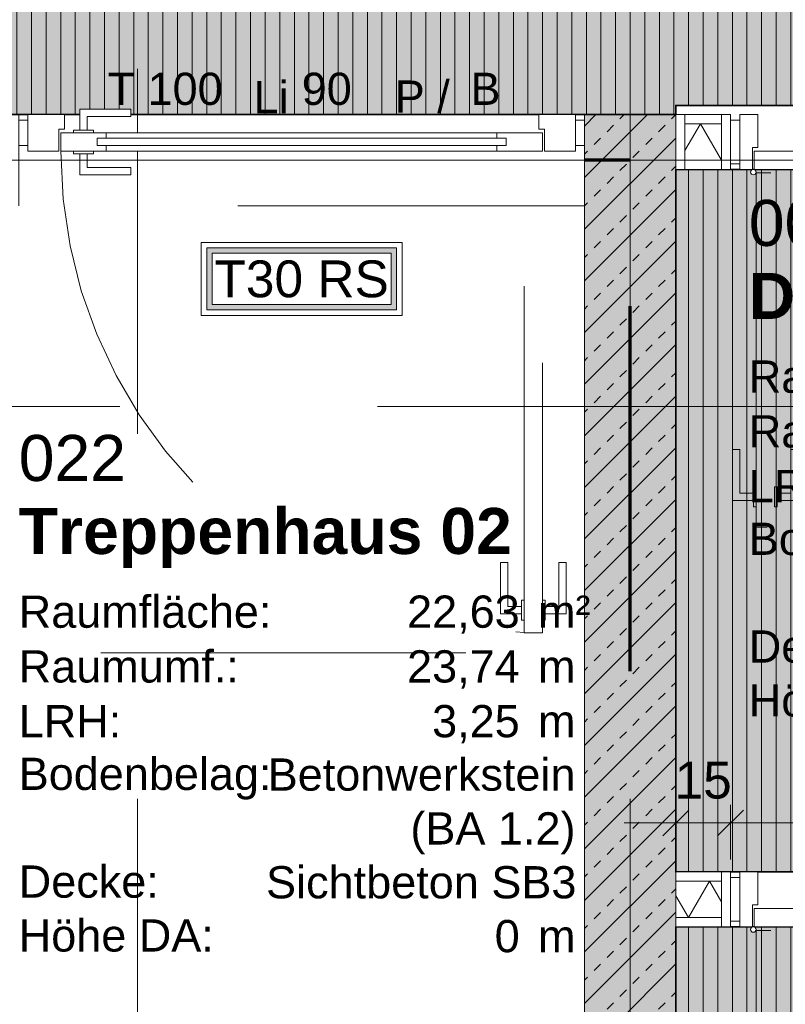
# Model space of a CAD drawing. Header units: metres. Extents: x -111 to 152, y -132 to 99.
# Tile 36 of 256: x -17.87 to -15.78, y -18.51 to -15.82. Entities that reach past the tile are written whole.
import ezdxf
from ezdxf.enums import TextEntityAlignment as Align

# ---------------------------------------------------------------- set-up
doc = ezdxf.new("R2010")
doc.units = ezdxf.units.M
doc.header["$PDMODE"] = 1
doc.header["$PDSIZE"] = -2
for name, pattern in [('Achsen 01', [5.291531, 3.175, -1.058062, 0.352704, -0.705764]), ('gestrichelt - 01', [2, 1, -1]), ('ISO-07 Punktiert', [0.889, 0.127, -0.762]), ('Raster 01', [2, 1, -1]), ('VW-01 Strichlinie kurz', [2, 1, -1])]:
    doc.linetypes.add(name, pattern=pattern)
doc.layers.get('0').update_dxf_attribs({"lineweight": 25})
for name, color, linetype, lineweight in [('013_Beton und Stahlbetonarbeiten-000 Brandschutz', 7, 'Continuous', 9), ('013_Beton und Stahlbetonarbeiten-000 Unterzüge', 7, 'ISO-07 Punktiert', 13), ('013_Beton und Stahlbetonarbeiten-340 Innenwände', 7, 'Continuous', 18), ('027_Tischlerarbeiten-340 Innentüren', 7, 'Continuous', 9), ('031_Metallbauarbeiten-340 Innentüren _ Elemente', 7, 'Continuous', 9), ('039_Trockenbauarbeiten-340 Gipskarton', 7, 'Continuous', 9), ('_1.35m (3D)', 7, 'Continuous', 9), ('_EG (2D)', 7, 'Continuous', 9), ('_EG - DS (2D)', 7, 'Continuous', 9), ('_GRU (2D)', 7, 'Continuous', 9), ('AV1-Brandschutzkonzept-Brandschutzkonzept', 7, 'Continuous', 5), ('AV1-Brandschutzkonzept-Türelemente', 7, 'Continuous', 9), ('AV1-Schnitt Achsen', 7, 'Achsen 01', 18), ('AV1-Stempel-Raumstempel', 7, 'Continuous', 9), ('Bemaßung-Bemaßung', 7, 'Continuous', 9), ('Keine', 7, 'Continuous', 9)]:
    doc.layers.add(name, color=color, linetype=linetype, lineweight=lineweight)
for name, color, linetype, lineweight, true_color in [('013_Beton und Stahlbetonarbeiten-000 Sichtbeton-341 tragende In', 5, 'Continuous', 5, 0x0000ff), ('013_Beton und Stahlbetonarbeiten-000 Sichtbeton-344 Innenwandöf', 5, 'Continuous', 5, 0x0000ff), ('031_Metallbauarbeiten-350 Lamellendecke DS', 7, 'Continuous', 35, 0x666666), ('039_Trockenbauarbeiten-340 Dämmung', 7, 'Continuous', 9, 0xc0c0c0), ('AV1-Achsen', 1, 'Achsen 01', 18, 0xff0000), ('AV1-Raster', 7, 'Raster 01', 9, 0xa6a6a6), ('AV1-Stempel-Türnummern', 7, 'Continuous', 100, 0x02abea)]:
    doc.layers.add(name, color=color, linetype=linetype, lineweight=lineweight, true_color=true_color)
doc.layers.get('0').freeze()
doc.styles.add('Arial', font='arial.ttf')
doc.styles.add('Arial (bold)', font='arialbd.ttf')
doc.dimstyles.new('COE 50', dxfattribs={"dimtxt": 126.090495, "dimasz": 0.001414, "dimexe": 0.001, "dimexo": 0.01, "dimgap": 0.001, "dimtad": 1, "dimdec": 3, "dimtxsty": 'Arial', "dimblk": 'VW_SLASH-3', "dimblk1": 'VW_SLASH-3', "dimblk2": 'VW_SLASH-3', "dimcen": 0, "dimadec": 3, "dimazin": 0, "dimtfac": 0.8, "dimtdec": 3, "dimtix": 1, "dimtmove": 0, "dimatfit": 0, "dimldrblk": 'VW_SLASH-2', "dimfxl": 0.002, "dimfxlon": 1, "dimfrac": 2, "dimtolj": 1, "dimarcsym": 0})
pattern_1 = [(90, (0, 0), (0.04, 0), [])]

# ---------------------------------------------------------------- blocks, each defined once
blk = doc.blocks.new('Group-2')
at = {"layer": 'AV1-Raster'}
for p, q in [((-17.55, -22.95), (-17.55, 1.35)), ((-16.2, -22.95), (-16.2, 1.35)), ((1.35, -16.2), (-40.5, -16.2)), ((1.35, -17.55), (-40.5, -17.55))]:
    blk.add_line(p, q, dxfattribs=at)
blk = doc.blocks.new('1.35m (3D)')
at = {"layer": 'AV1-Raster', "color": 7}
blk.add_blockref('Group-2', (0, 0), dxfattribs=at)
blk = doc.blocks.new('EG - DS (2D)')
at = {"layer": '031_Metallbauarbeiten-350 Lamellendecke DS', "linetype": 'Continuous', "lineweight": 0, "transparency": 33554508}
h = blk.add_hatch(color=254, dxfattribs=at)
h.paths.add_polyline_path([(-5.55, -5.525), (-31.125, -5.525), (-31.125, -7.35), (-25.575, -7.35), (-25.575, -13.625), (-23.075, -13.625), (-23.075, -7.975), (-16.075, -7.975), (-16.075, -13.625), (-23.075, -13.625), (-23.075, -16.075), (-16.075, -16.075), (-16.075, -16.05), (-5.55, -16.05)])
h.paths.add_polyline_path([(-8.0229, -7.95), (-8.0229, -13.65), (-13.575, -13.65), (-13.575, -7.95)])
at = {"layer": '031_Metallbauarbeiten-350 Lamellendecke DS', "linetype": 'Continuous', "lineweight": 9, "transparency": 33554508}
h = blk.add_hatch(dxfattribs=at)
h.set_pattern_fill('Lamellendecke', color=252, style=0, pattern_type=2)
h.set_pattern_definition(pattern_1)
h.paths.add_polyline_path([(-5.55, -5.525), (-31.125, -5.525), (-31.125, -7.35), (-25.575, -7.35), (-25.575, -13.625), (-23.075, -13.625), (-23.075, -7.975), (-16.075, -7.975), (-16.075, -13.625), (-23.075, -13.625), (-23.075, -16.075), (-16.075, -16.075), (-16.075, -16.05), (-5.55, -16.05)])
h.paths.add_polyline_path([(-8.0229, -7.95), (-8.0229, -13.65), (-13.575, -13.65), (-13.575, -7.95)])
at = {"layer": '031_Metallbauarbeiten-350 Lamellendecke DS', "linetype": 'Continuous', "lineweight": 0, "transparency": 33554508}
for points in [[(-16.075, -16.225), (-13.625, -16.225), (-13.625, -18.15), (-16.075, -18.15)], [(-16.075, -18.3), (-13.625, -18.3), (-13.625, -21.385), (-16.075, -21.385)]]:
    blk.add_hatch(color=254, dxfattribs=at).paths.add_polyline_path(points)
at = {"layer": '031_Metallbauarbeiten-350 Lamellendecke DS', "linetype": 'Continuous', "lineweight": 9, "transparency": 33554508}
h = blk.add_hatch(dxfattribs=at)
h.set_pattern_fill('Lamellendecke', color=252, style=0, pattern_type=2)
h.set_pattern_definition(pattern_1)
h.paths.add_polyline_path([(-16.075, -16.225), (-13.625, -16.225), (-13.625, -18.15), (-16.075, -18.15)])
h = blk.add_hatch(dxfattribs=at)
h.set_pattern_fill('Lamellendecke', color=252, style=0, pattern_type=2)
h.set_pattern_definition(pattern_1)
h.paths.add_polyline_path([(-16.075, -18.3), (-13.625, -18.3), (-13.625, -21.385), (-16.075, -21.385)])
at = {"layer": '031_Metallbauarbeiten-350 Lamellendecke DS', "flags": 128}
for points in [[(-5.55, -5.525), (-31.125, -5.525), (-31.125, -7.35), (-25.575, -7.35), (-25.575, -13.625), (-23.075, -13.625), (-23.075, -7.975), (-16.075, -7.975), (-16.075, -13.625), (-23.075, -13.625), (-23.075, -16.075), (-16.075, -16.075), (-16.075, -16.05), (-5.55, -16.05)], [(-16.075, -16.225), (-13.625, -16.225), (-13.625, -18.15), (-16.075, -18.15)], [(-16.075, -18.3), (-13.625, -18.3), (-13.625, -21.385), (-16.075, -21.385)]]:
    blk.add_lwpolyline(points, close=True, dxfattribs=at)
blk = doc.blocks.new('COE - Innentür 1.55 - 01')
at = {"layer": '031_Metallbauarbeiten-340 Innentüren _ Elemente', "color": 253, "linetype": 'gestrichelt - 01', "lineweight": 9, "flags": 128}
for points in [[(0.0125, 1.4425), (-0.0075, 1.4425), (-0.0075, 1.48), (-0.1275, 1.48), (-0.1275, 1.5), (0.0125, 1.5)], [(0.065, 1.435), (0.065, 1.385), (-1.255, 1.385), (-1.255, 1.435)], [(-0.025, 1.435), (-0.025, 1.4425), (0.03, 1.4425), (0.03, 1.435)], [(0.0125, 1.3775), (-0.0075, 1.3775), (-0.0075, 1.34), (-0.1275, 1.34), (-0.1275, 1.32), (0.0125, 1.32)], [(-0.025, 1.3775), (-0.025, 1.385), (0.03, 1.385), (0.03, 1.3775)]]:
    blk.add_lwpolyline(points, close=True, dxfattribs=at)
at = {"layer": '031_Metallbauarbeiten-340 Innentüren _ Elemente', "color": 253, "linetype": 'gestrichelt - 01', "lineweight": 9}
blk.add_arc((-1.255, 1.435), 1.32, 270, 357.8307, dxfattribs=at)
at = {"color": 255}
blk.add_wipeout([(-1.34, 1.55), (-1.27, 1.55), (-1.27, 1.525), (-1.34, 1.525)], dxfattribs=at).dxf.layer = '031_Metallbauarbeiten-340 Innentüren _ Elemente'
at = {"layer": '031_Metallbauarbeiten-340 Innentüren _ Elemente', "flags": 128}
blk.add_lwpolyline([(-1.34, 1.55), (-1.27, 1.55), (-1.27, 1.525), (-1.34, 1.525)], close=True, dxfattribs=at)
at = {"color": 255}
blk.add_wipeout([(-1.305, 1.335), (-1.255, 1.335), (-1.255, 0.215), (-1.305, 0.215)], dxfattribs=at).dxf.layer = '031_Metallbauarbeiten-340 Innentüren _ Elemente'
at = {"layer": '031_Metallbauarbeiten-340 Innentüren _ Elemente', "color": 253, "flags": 128}
blk.add_lwpolyline([(-1.305, 1.335), (-1.255, 1.335), (-1.255, 0.215), (-1.305, 0.215)], close=True, dxfattribs=at)
at = {"color": 255}
blk.add_wipeout([(-1.315, 1.44), (-1.255, 1.44), (-1.255, 1.525), (-1.355, 1.525), (-1.355, 1.425), (-1.315, 1.425)], dxfattribs=at).dxf.layer = '031_Metallbauarbeiten-340 Innentüren _ Elemente'
at = {"layer": '031_Metallbauarbeiten-340 Innentüren _ Elemente', "flags": 128}
blk.add_lwpolyline([(-1.315, 1.44), (-1.255, 1.44), (-1.255, 1.525), (-1.355, 1.525), (-1.355, 1.425), (-1.315, 1.425)], close=True, dxfattribs=at)
at = {"color": 255}
for points in [[(-1.3125, 0.1675), (-1.3125, 0.1875), (-1.35, 0.1875), (-1.35, 0.3075), (-1.37, 0.3075), (-1.37, 0.1675)], [(-1.2475, 0.1675), (-1.2475, 0.1875), (-1.21, 0.1875), (-1.21, 0.3075), (-1.19, 0.3075), (-1.19, 0.1675)]]:
    blk.add_wipeout(points, dxfattribs=at).dxf.layer = '031_Metallbauarbeiten-340 Innentüren _ Elemente'
at = {"layer": '031_Metallbauarbeiten-340 Innentüren _ Elemente', "flags": 128}
for points in [[(-1.3125, 0.1675), (-1.3125, 0.1875), (-1.35, 0.1875), (-1.35, 0.3075), (-1.37, 0.3075), (-1.37, 0.1675)], [(-1.2475, 0.1675), (-1.2475, 0.1875), (-1.21, 0.1875), (-1.21, 0.3075), (-1.19, 0.3075), (-1.19, 0.1675)]]:
    blk.add_lwpolyline(points, close=True, dxfattribs=at)
at = {"color": 255}
for points in [[(-1.3125, 0.205), (-1.305, 0.205), (-1.305, 0.15), (-1.3125, 0.15)], [(-1.255, 0.205), (-1.2475, 0.205), (-1.2475, 0.15), (-1.255, 0.15)]]:
    blk.add_wipeout(points, dxfattribs=at).dxf.layer = '031_Metallbauarbeiten-340 Innentüren _ Elemente'
at = {"layer": '031_Metallbauarbeiten-340 Innentüren _ Elemente', "flags": 128}
for points in [[(-1.3125, 0.205), (-1.305, 0.205), (-1.305, 0.15), (-1.3125, 0.15)], [(-1.255, 0.205), (-1.2475, 0.205), (-1.2475, 0.15), (-1.255, 0.15)]]:
    blk.add_lwpolyline(points, close=True, dxfattribs=at)
at = {"color": 255}
blk.add_wipeout([(-1.255, 0.115), (-1.305, 0.115), (-1.305, 0.24), (-1.29, 0.24), (-1.29, 0.215), (-1.27, 0.215), (-1.27, 0.24), (-1.255, 0.24)], dxfattribs=at).dxf.layer = '031_Metallbauarbeiten-340 Innentüren _ Elemente'
at = {"layer": '031_Metallbauarbeiten-340 Innentüren _ Elemente', "flags": 128}
blk.add_lwpolyline([(-1.255, 0.115), (-1.305, 0.115), (-1.305, 0.24), (-1.29, 0.24), (-1.29, 0.215), (-1.27, 0.215), (-1.27, 0.24), (-1.255, 0.24)], close=True, dxfattribs=at)
at = {"color": 255}
for points in [[(-1.29, 1.335), (-1.27, 1.335), (-1.27, 0.215), (-1.29, 0.215)], [(-1.315, 0.11), (-1.255, 0.11), (-1.255, 0.025), (-1.355, 0.025), (-1.355, 0.125), (-1.315, 0.125)]]:
    blk.add_wipeout(points, dxfattribs=at).dxf.layer = '031_Metallbauarbeiten-340 Innentüren _ Elemente'
at = {"layer": '031_Metallbauarbeiten-340 Innentüren _ Elemente', "flags": 128}
for points in [[(-1.29, 1.335), (-1.27, 1.335), (-1.27, 0.215), (-1.29, 0.215)], [(-1.315, 0.11), (-1.255, 0.11), (-1.255, 0.025), (-1.355, 0.025), (-1.355, 0.125), (-1.315, 0.125)]]:
    blk.add_lwpolyline(points, close=True, dxfattribs=at)
at = {"color": 255}
for points in [[(-1.255, 1.435), (-1.305, 1.435), (-1.305, 1.31), (-1.29, 1.31), (-1.29, 1.335), (-1.27, 1.335), (-1.27, 1.31), (-1.255, 1.31)], [(-1.34, 0.025), (-1.27, 0.025), (-1.27, 0), (-1.34, 0)]]:
    blk.add_wipeout(points, dxfattribs=at).dxf.layer = '031_Metallbauarbeiten-340 Innentüren _ Elemente'
at = {"layer": '031_Metallbauarbeiten-340 Innentüren _ Elemente', "flags": 128}
for points in [[(-1.255, 1.435), (-1.305, 1.435), (-1.305, 1.31), (-1.29, 1.31), (-1.29, 1.335), (-1.27, 1.335), (-1.27, 1.31), (-1.255, 1.31)], [(-1.34, 0.025), (-1.27, 0.025), (-1.27, 0), (-1.34, 0)]]:
    blk.add_lwpolyline(points, close=True, dxfattribs=at)
blk = doc.blocks.new('COE - Innentür 1.10 _ 0.15')
at = {"layer": '027_Tischlerarbeiten-340 Innentüren', "color": 253, "linetype": 'gestrichelt - 01', "lineweight": 9, "transparency": 33554687, "flags": 128}
for points in [[(0.9825, 1.0375), (0.9625, 1.0375), (0.9625, 1.075), (0.8425, 1.075), (0.8425, 1.095), (0.9825, 1.095)], [(0.085, 1.03), (1.055, 1.03), (1.055, 0.98), (0.085, 0.98)], [(0.945, 1.03), (0.945, 1.0375), (1, 1.0375), (1, 1.03)], [(0.9825, 0.9725), (0.9625, 0.9725), (0.9625, 0.935), (0.8425, 0.935), (0.8425, 0.915), (0.9825, 0.915)], [(0.945, 0.9725), (0.945, 0.98), (1, 0.98), (1, 0.9725)]]:
    blk.add_lwpolyline(points, close=True, dxfattribs=at)
at = {"layer": '027_Tischlerarbeiten-340 Innentüren', "color": 253, "linetype": 'gestrichelt - 01', "lineweight": 9, "transparency": 33554687}
blk.add_arc((0.0825, 1.0375), 0.9725, 269.5581, 356.6163, dxfattribs=at)
at = {"color": 255}
for points in [[(-0.06, 1.1), (0.06, 1.1), (0.06, 1.075), (-0.06, 1.075)], [(-0.06, 0.025), (0.06, 0.025), (0.06, 0), (-0.06, 0)]]:
    blk.add_wipeout(points, dxfattribs=at).dxf.layer = '027_Tischlerarbeiten-340 Innentüren'
at = {"layer": '027_Tischlerarbeiten-340 Innentüren', "flags": 128}
for points in [[(-0.06, 1.1), (0.06, 1.1), (0.06, 1.075), (-0.06, 1.075)], [(-0.06, 0.025), (0.06, 0.025), (0.06, 0), (-0.06, 0)]]:
    blk.add_lwpolyline(points, close=True, dxfattribs=at)
at = {"color": 255}
blk.add_wipeout([(0.075, 0.06), (0.015, 0.06), (0.015, 0.075), (-0.075, 0.075), (-0.075, 0.025), (0.075, 0.025)], dxfattribs=at).dxf.layer = '027_Tischlerarbeiten-340 Innentüren'
at = {"layer": '027_Tischlerarbeiten-340 Innentüren', "flags": 128}
blk.add_lwpolyline([(0.075, 0.06), (0.015, 0.06), (0.015, 0.075), (-0.075, 0.075), (-0.075, 0.025), (0.075, 0.025)], close=True, dxfattribs=at)
at = {"color": 255}
blk.add_wipeout([(0.075, 1.035), (0.075, 0.065), (0.025, 0.065), (0.025, 1.035)], dxfattribs=at).dxf.layer = '027_Tischlerarbeiten-340 Innentüren'
at = {"layer": '027_Tischlerarbeiten-340 Innentüren', "flags": 128}
blk.add_lwpolyline([(0.075, 1.035), (0.075, 0.065), (0.025, 0.065), (0.025, 1.035)], close=True, dxfattribs=at)
at = {"color": 255}
for points in [[(0.075, 1.04), (0.015, 1.04), (0.015, 1.025), (-0.075, 1.025), (-0.075, 1.075), (0.075, 1.075)], [(0.0175, 0.1375), (0.0175, 0.1575), (-0.02, 0.1575), (-0.02, 0.2775), (-0.04, 0.2775), (-0.04, 0.1375)], [(0.0825, 0.1375), (0.0825, 0.1575), (0.12, 0.1575), (0.12, 0.2775), (0.14, 0.2775), (0.14, 0.1375)]]:
    blk.add_wipeout(points, dxfattribs=at).dxf.layer = '027_Tischlerarbeiten-340 Innentüren'
at = {"layer": '027_Tischlerarbeiten-340 Innentüren', "flags": 128}
for points in [[(0.075, 1.04), (0.015, 1.04), (0.015, 1.025), (-0.075, 1.025), (-0.075, 1.075), (0.075, 1.075)], [(0.0175, 0.1375), (0.0175, 0.1575), (-0.02, 0.1575), (-0.02, 0.2775), (-0.04, 0.2775), (-0.04, 0.1375)], [(0.0825, 0.1375), (0.0825, 0.1575), (0.12, 0.1575), (0.12, 0.2775), (0.14, 0.2775), (0.14, 0.1375)]]:
    blk.add_lwpolyline(points, close=True, dxfattribs=at)
at = {"color": 255}
for points in [[(0.09, 1.0375), (0.0878, 1.0322), (0.0825, 1.03), (0.0772, 1.0322), (0.075, 1.0375), (0.0772, 1.0428), (0.0825, 1.045), (0.0878, 1.0428)], [(0.0175, 0.175), (0.025, 0.175), (0.025, 0.12), (0.0175, 0.12)], [(0.075, 0.175), (0.0825, 0.175), (0.0825, 0.12), (0.075, 0.12)]]:
    blk.add_wipeout(points, dxfattribs=at).dxf.layer = '027_Tischlerarbeiten-340 Innentüren'
at = {"layer": '027_Tischlerarbeiten-340 Innentüren', "flags": 128}
for points in [[(0.0175, 0.175), (0.025, 0.175), (0.025, 0.12), (0.0175, 0.12)], [(0.075, 0.175), (0.0825, 0.175), (0.0825, 0.12), (0.075, 0.12)]]:
    blk.add_lwpolyline(points, close=True, dxfattribs=at)
at = {"layer": '027_Tischlerarbeiten-340 Innentüren'}
blk.add_circle((0.0825, 1.0375), 0.0075, dxfattribs=at)
blk = doc.blocks.new('VW_SLASH-3')
at = {"color": 0, "linetype": 'ByBlock', "lineweight": -2, "transparency": 16777216}
blk.add_line((0, 0), (-1, 0), dxfattribs=at)
at = {"color": 0, "linetype": 'Continuous', "lineweight": 15, "transparency": 16777216, "flags": 128}
blk.add_lwpolyline([(0.5, 0.5), (-0.5, -0.5)], dxfattribs=at)
blk = doc.blocks.new('*D490')
at = {"layer": 'Bemaßung-Bemaßung', "color": 0, "lineweight": -2}
for p, q in [((-17.875, -23.175), (-17.875, -23.325)), ((-16.325, -23.175), (-16.325, -23.325)), ((-16.3957, -23.275), (-17.8043, -23.275))]:
    blk.add_line(p, q, dxfattribs=at)
at = {"layer": 'Defpoints', "color": 0}
for p in [(-16.325, -16.075), (-17.875, -18.625), (-17.875, -23.275)]:
    blk.add_point(p, dxfattribs=at)
at = {"layer": 'Bemaßung-Bemaßung', "color": 0, "lineweight": -2, "xscale": 0.070693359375, "yscale": 0.070693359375, "zscale": 0.070693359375, "rotation": 180}
blk.add_blockref('VW_SLASH-3', (-17.875, -23.275), dxfattribs=at)
at = {"layer": 'Bemaßung-Bemaßung', "color": 0, "lineweight": -2, "xscale": 0.070693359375, "yscale": 0.070693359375, "zscale": 0.070693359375}
blk.add_blockref('VW_SLASH-3', (-16.325, -23.275), dxfattribs=at)
at = {"layer": 'Bemaßung-Bemaßung', "color": 0, "insert": (-17.1, -23.1492), "char_height": 0.12609, "attachment_point": 5, "style": 'Arial'}
blk.add_mtext('\\A1;1,55', dxfattribs=at)
blk = doc.blocks.new('VW_SLASH-2')
at = {"color": 0, "linetype": 'ByBlock', "lineweight": -2, "transparency": 16777216}
blk.add_line((0, 0), (-1, 0), dxfattribs=at)
at = {"color": 0, "linetype": 'Continuous', "lineweight": 15, "transparency": 16777216, "flags": 128}
blk.add_lwpolyline([(0.5, 0.5), (-0.5, -0.5)], dxfattribs=at)
blk = doc.blocks.new('*D491')
at = {"layer": 'Bemaßung-Bemaßung', "color": 0, "lineweight": -2}
for p, q in [((-16.325, -23.175), (-16.325, -23.325)), ((-16.075, -23.175), (-16.075, -23.325)), ((-16.3957, -23.275), (-16.4664, -23.275)), ((-16.075, -23.275), (-16.325, -23.275)), ((-16.0043, -23.275), (-15.9336, -23.275))]:
    blk.add_line(p, q, dxfattribs=at)
at = {"layer": 'Defpoints', "color": 0}
for p in [(-16.325, -16.075), (-16.075, -16.075), (-16.325, -23.275)]:
    blk.add_point(p, dxfattribs=at)
at = {"layer": 'Bemaßung-Bemaßung', "color": 0, "lineweight": -2, "xscale": 0.070693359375, "yscale": 0.070693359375, "zscale": 0.070693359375}
blk.add_blockref('VW_SLASH-3', (-16.325, -23.275), dxfattribs=at)
at = {"layer": 'Bemaßung-Bemaßung', "color": 0, "lineweight": -2, "xscale": 0.070693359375, "yscale": 0.070693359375, "zscale": 0.070693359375, "rotation": 180}
blk.add_blockref('VW_SLASH-3', (-16.075, -23.275), dxfattribs=at)
at = {"layer": 'Bemaßung-Bemaßung', "color": 0, "insert": (-16.2, -23.1606), "char_height": 0.12609, "attachment_point": 5, "style": 'Arial'}
blk.add_mtext('\\A1;25', dxfattribs=at)
blk = doc.blocks.new('*D492')
at = {"layer": 'Bemaßung-Bemaßung', "color": 0, "lineweight": -2}
for p, q in [((-16.075, -23.175), (-16.075, -23.325)), ((-13.575, -23.175), (-13.575, -23.325)), ((-13.6457, -23.275), (-16.0043, -23.275))]:
    blk.add_line(p, q, dxfattribs=at)
at = {"layer": 'Defpoints', "color": 0}
for p in [(-16.075, -16.075), (-13.575, -17.5375), (-16.075, -23.275)]:
    blk.add_point(p, dxfattribs=at)
at = {"layer": 'Bemaßung-Bemaßung', "color": 0, "lineweight": -2, "xscale": 0.070693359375, "yscale": 0.070693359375, "zscale": 0.070693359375, "rotation": 180}
blk.add_blockref('VW_SLASH-3', (-16.075, -23.275), dxfattribs=at)
at = {"layer": 'Bemaßung-Bemaßung', "color": 0, "lineweight": -2, "xscale": 0.070693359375, "yscale": 0.070693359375, "zscale": 0.070693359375}
blk.add_blockref('VW_SLASH-3', (-13.575, -23.275), dxfattribs=at)
at = {"layer": 'Bemaßung-Bemaßung', "color": 0, "insert": (-14.825, -23.1492), "char_height": 0.12609, "attachment_point": 5, "style": 'Arial'}
blk.add_mtext('\\A1;2,50', dxfattribs=at)
blk = doc.blocks.new('T30 RS')
at = {"layer": 'Keine', "color": 0, "flags": 1}
for tag, p in [('Wand_-_Qualitäten', (-0.275, -0.2816)), ('Fluchtweg', (-0.275, -0.4631))]:
    blk.add_attdef(tag, p, '', height=0.1009, dxfattribs=at)
at = {"color": 255, "linetype": 'Continuous', "transparency": 33554687}
blk.add_wipeout([(0.275, 0.1), (0.275, -0.1), (-0.275, -0.1), (-0.275, 0.1)], dxfattribs=at).dxf.layer = 'AV1-Brandschutzkonzept-Brandschutzkonzept'
at = {"layer": 'AV1-Brandschutzkonzept-Brandschutzkonzept', "linetype": 'Continuous', "lineweight": 0, "true_color": 0xdd0000, "transparency": 33554687}
h = blk.add_hatch(color=12, dxfattribs=at)
h.paths.add_polyline_path([(0.26, 0.085), (-0.26, 0.085), (-0.26, -0.085), (0.26, -0.085)])
h.paths.add_polyline_path([(-0.245, -0.07), (-0.245, 0.07), (0.245, 0.07), (0.245, -0.07)])
at = {"layer": 'AV1-Brandschutzkonzept-Brandschutzkonzept', "color": 7, "linetype": 'Continuous', "transparency": 33554687, "flags": 128}
blk.add_lwpolyline([(0.275, 0.1), (0.275, -0.1), (-0.275, -0.1), (-0.275, 0.1)], close=True, dxfattribs=at)
at = {"layer": 'AV1-Brandschutzkonzept-Brandschutzkonzept', "color": 12, "linetype": 'Continuous', "true_color": 0xdd0000, "transparency": 33554687, "flags": 128}
for points in [[(0.26, 0.085), (-0.26, 0.085), (-0.26, -0.085), (0.26, -0.085)], [(-0.245, -0.07), (-0.245, 0.07), (0.245, 0.07), (0.245, -0.07)]]:
    blk.add_lwpolyline(points, close=True, dxfattribs=at)
at = {"layer": 'AV1-Brandschutzkonzept-Brandschutzkonzept', "color": 12, "true_color": 0xdd0000, "transparency": 33554687, "style": 'Arial'}
blk.add_attdef('Tür-_Verglasung_-_Qualitäten', text='', height=0.1009, dxfattribs=at).set_placement((0, 0), align=Align.MIDDLE_CENTER)
blk = doc.blocks.new('Türnummer - Innentür')
at = {"layer": '031_Metallbauarbeiten-340 Innentüren _ Elemente', "style": 'Arial'}
blk.add_text('T 100', height=0.08826, dxfattribs=at).set_placement((0.1591, 0), align=Align.BOTTOM_CENTER)
blk.add_text('90', height=0.08826, dxfattribs=at).set_placement((0.5333, 0), align=Align.BOTTOM_LEFT)
at = {"layer": '031_Metallbauarbeiten-340 Innentüren _ Elemente', "color": 12, "style": 'Arial'}
blk.add_text('B', height=0.0883, dxfattribs=at).set_placement((1.0781, 0), align=Align.BOTTOM_RIGHT)
at = {"layer": '031_Metallbauarbeiten-340 Innentüren _ Elemente', "insert": (0.4494, 0.0039), "char_height": 0.08826, "attachment_point": 8, "line_spacing_factor": 0.965511, "style": 'Arial'}
blk.add_mtext('Li', dxfattribs=at)
at = {"layer": '031_Metallbauarbeiten-340 Innentüren _ Elemente', "color": 12, "insert": (0.9389, 0.0039), "char_height": 0.08826, "attachment_point": 9, "line_spacing_factor": 0.965511, "style": 'Arial'}
blk.add_mtext('P /', dxfattribs=at)
blk = doc.blocks.new('Group-224')
at = {"color": 255, "linetype": 'Continuous', "lineweight": 5}
blk.add_wipeout([(-16.1, 14.7), (-16.1, 14.825), (-16.2, 14.825), (-16.2, 14.7)], dxfattribs=at).dxf.layer = '039_Trockenbauarbeiten-340 Dämmung'
blk = doc.blocks.new('Group-225')
at = {"layer": '039_Trockenbauarbeiten-340 Dämmung', "transparency": 33554687, "flags": 128}
blk.add_lwpolyline([(-16.2, 14.7), (-16.1, 14.7577), (-16.2, 14.8155), (-16.1835, 14.825)], dxfattribs=at)
blk = doc.blocks.new('Group-226')
at = {"layer": '039_Trockenbauarbeiten-340 Dämmung'}
blk.add_blockref('Group-224', (0, 0), dxfattribs=at)
at = {"layer": '039_Trockenbauarbeiten-340 Dämmung', "transparency": 33554687}
blk.add_blockref('Group-225', (0, 0), dxfattribs=at)
blk = doc.blocks.new('Parametric Object-35')
at = {"layer": '039_Trockenbauarbeiten-340 Dämmung', "color": 7, "transparency": 33554687}
blk.add_blockref('Group-226', (0, 0), dxfattribs=at)
at = {"layer": '039_Trockenbauarbeiten-340 Dämmung', "color": 0, "flags": 1}
for tag in ['IFC_UUID', 'instanceID', 'prm0_name', 'prm0_type', 'prm0_value', 'prm1_name', 'prm1_type', 'prm1_value', 'prm2_name', 'prm2_type', 'prm2_value', 'prm3_name', 'prm3_type', 'prm3_value', 'prm4_name', 'prm4_type', 'prm4_value', 'prm5_name', 'prm5_type', 'prm5_value', 'prm6_name', 'prm6_type', 'prm6_value']:
    blk.add_attdef(tag, (-16.075, -16.2), '', height=0.00018, dxfattribs=at)
blk = doc.blocks.new('Group-227')
at = {"color": 255, "linetype": 'Continuous', "lineweight": 5}
blk.add_wipeout([(-18.175, 14.675), (-18.175, 14.825), (-18.275, 14.825), (-18.275, 14.675)], dxfattribs=at).dxf.layer = '039_Trockenbauarbeiten-340 Dämmung'
blk = doc.blocks.new('Group-228')
at = {"layer": '039_Trockenbauarbeiten-340 Dämmung', "transparency": 33554687, "flags": 128}
blk.add_lwpolyline([(-18.275, 14.675), (-18.175, 14.7327), (-18.275, 14.7905), (-18.2152, 14.825)], dxfattribs=at)
blk = doc.blocks.new('Group-229')
at = {"layer": '039_Trockenbauarbeiten-340 Dämmung'}
blk.add_blockref('Group-227', (0, 0), dxfattribs=at)
at = {"layer": '039_Trockenbauarbeiten-340 Dämmung', "transparency": 33554687}
blk.add_blockref('Group-228', (0, 0), dxfattribs=at)
blk = doc.blocks.new('Parametric Object-36')
at = {"layer": '039_Trockenbauarbeiten-340 Dämmung', "color": 7, "transparency": 33554687}
blk.add_blockref('Group-229', (0, 0), dxfattribs=at)
at = {"layer": '039_Trockenbauarbeiten-340 Dämmung', "color": 0, "flags": 1}
for tag in ['IFC_UUID', 'instanceID', 'prm0_name', 'prm0_type', 'prm0_value', 'prm1_name', 'prm1_type', 'prm1_value', 'prm2_name', 'prm2_type', 'prm2_value', 'prm3_name', 'prm3_type', 'prm3_value', 'prm4_name', 'prm4_type', 'prm4_value', 'prm5_name', 'prm5_type', 'prm5_value', 'prm6_name', 'prm6_type', 'prm6_value']:
    blk.add_attdef(tag, (-16.075, -18.275), '', height=0.00018, dxfattribs=at)
blk = doc.blocks.new('Raumstempel - Symbol - 1 (2D)')
at = {"layer": 'AV1-Stempel-Raumstempel', "attachment_point": 1, "line_spacing_factor": 0.967919, "style": 'Arial'}
for s, insert, char_height in [('Raumfläche:', (0.2, -0.6736), 0.088263), ('m²', (1.6225, -0.6736), 0.08826), ('Raumumf.:', (0.2, -0.8236), 0.08826), ('m', (1.6225, -0.8236), 0.0883), ('LRH:', (0.2, -0.9736), 0.08826), ('m', (1.6225, -0.9736), 0.0883), ('Bodenbelag:', (0.2, -1.118), 0.088263), ('Decke:', (0.2, -1.4131), 0.08826), ('Höhe DA:', (0.2, -1.5607), 0.08826), ('m', (1.6225, -1.5625), 0.0883)]:
    blk.add_mtext(s, dxfattribs=dict(at, insert=insert, char_height=char_height))
at = {"layer": 'AV1-Stempel-Raumstempel'}
for tag, style, p in [('Raumnummer', 'Arial', (0.2, -0.2337)), ('Raumname', 'Arial (bold)', (0.2, -0.4337))]:
    blk.add_attdef(tag, text='', height=0.1261, dxfattribs=dict(at, style=style)).set_placement(p, align=Align.TOP_LEFT)
at = {"layer": 'AV1-Stempel-Raumstempel', "style": 'Arial'}
for tag, p in [('Raumfläche', (1.5725, -0.6736)), ('Raumumfang', (1.5725, -0.8236)), ('LRH', (1.5725, -0.9736)), ('Bodenbelag', (1.7253, -1.1199)), ('Bodendetail', (1.7253, -1.2674)), ('Decke', (1.7278, -1.415)), ('Höhe_DA', (1.5725, -1.5625))]:
    blk.add_attdef(tag, text='', height=0.0883, dxfattribs=at).set_placement(p, align=Align.TOP_RIGHT)
blk = doc.blocks.new('*D1615')
at = {"layer": '031_Metallbauarbeiten-340 Innentüren _ Elemente', "color": 0, "linetype": 'Continuous', "lineweight": -2, "transparency": 33554687}
for p, q in [((-16.075, -18.1156), (-16.075, -17.9656)), ((-15.925, -18.1156), (-15.925, -17.9656)), ((-16.1457, -18.0156), (-16.2164, -18.0156)), ((-15.925, -18.0156), (-16.075, -18.0156)), ((-15.8543, -18.0156), (-15.7836, -18.0156))]:
    blk.add_line(p, q, dxfattribs=at)
at = {"layer": 'Defpoints', "color": 0, "transparency": 33554687}
for p in [(-16.075, -18.0156), (-16.075, -18.15), (-15.925, -18.15)]:
    blk.add_point(p, dxfattribs=at)
at = {"layer": '031_Metallbauarbeiten-340 Innentüren _ Elemente', "color": 0, "lineweight": -2, "xscale": 0.070693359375, "yscale": 0.070693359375, "zscale": 0.070693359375}
blk.add_blockref('VW_SLASH-3', (-16.075, -18.0156), dxfattribs=at)
at = {"layer": '031_Metallbauarbeiten-340 Innentüren _ Elemente', "color": 0, "lineweight": -2, "xscale": 0.070693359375, "yscale": 0.070693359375, "zscale": 0.070693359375, "rotation": 180}
blk.add_blockref('VW_SLASH-3', (-15.925, -18.0156), dxfattribs=at)
at = {"layer": '031_Metallbauarbeiten-340 Innentüren _ Elemente', "color": 0, "lineweight": 25, "transparency": 33554687, "insert": (-16, -17.8991), "char_height": 0.10087, "attachment_point": 5, "style": 'Arial'}
blk.add_mtext('\\A1;15', dxfattribs=at)
blk = doc.blocks.new('*D1616')
at = {"layer": '031_Metallbauarbeiten-340 Innentüren _ Elemente', "color": 0, "linetype": 'Continuous', "lineweight": -2, "transparency": 33554687}
for p, q in [((-15.925, -18.1156), (-15.925, -17.9656)), ((-14.825, -18.1156), (-14.825, -17.9656)), ((-14.8957, -18.0156), (-15.8543, -18.0156))]:
    blk.add_line(p, q, dxfattribs=at)
at = {"layer": 'Defpoints', "color": 0, "transparency": 33554687}
for p in [(-15.925, -18.0156), (-15.925, -18.15), (-14.825, -18.15)]:
    blk.add_point(p, dxfattribs=at)
at = {"layer": '031_Metallbauarbeiten-340 Innentüren _ Elemente', "color": 0, "lineweight": -2, "xscale": 0.070693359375, "yscale": 0.070693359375, "zscale": 0.070693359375, "rotation": 180}
blk.add_blockref('VW_SLASH-3', (-15.925, -18.0156), dxfattribs=at)
at = {"layer": '031_Metallbauarbeiten-340 Innentüren _ Elemente', "color": 0, "lineweight": -2, "xscale": 0.070693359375, "yscale": 0.070693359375, "zscale": 0.070693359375}
blk.add_blockref('VW_SLASH-3', (-14.825, -18.0156), dxfattribs=at)
at = {"layer": '031_Metallbauarbeiten-340 Innentüren _ Elemente', "color": 0, "lineweight": 25, "transparency": 33554687, "insert": (-15.375, -17.945), "char_height": 0.10087, "attachment_point": 5, "style": 'Arial'}
blk.add_mtext('\\A1;1,10', dxfattribs=at)
blk = doc.blocks.new('Group-712')
at = {"layer": 'AV1-Achsen'}
blk.add_line((-16.2, -26.5), (-16.2, 4.9), dxfattribs=at)
blk = doc.blocks.new('Group-718')
at = {"layer": 'AV1-Achsen'}
blk.add_line((-43.35, -16.2), (4.2, -16.2), dxfattribs=at)
blk = doc.blocks.new('Group-723')
at = {"layer": 'AV1-Schnitt Achsen'}
blk.add_line((-43.35, -16.875), (4.2, -16.875), dxfattribs=at)
blk = doc.blocks.new('GRU (2D)')
at = {"layer": 'AV1-Achsen', "color": 7}
for name in ['Group-712', 'Group-718']:
    blk.add_blockref(name, (0, 0), dxfattribs=at)
at = {"layer": 'AV1-Schnitt Achsen', "color": 7}
blk.add_blockref('Group-723', (0, 0), dxfattribs=at)
blk = doc.blocks.new('EG (2D)')
at = {"layer": '013_Beton und Stahlbetonarbeiten-000 Brandschutz', "color": 14, "linetype": 'gestrichelt - 01', "lineweight": 70, "transparency": 33554687}
blk.add_line((-16.2, -21.6), (-16.2, -16.2), dxfattribs=at)
at = {"layer": '013_Beton und Stahlbetonarbeiten-000 Sichtbeton-341 tragende In', "color": 30}
blk.add_solid([(-16.275, -16.125), (-16.125, -16.125), (-16.275, -16.075), (-16.125, -16.075)], dxfattribs=at)
at = {"layer": '013_Beton und Stahlbetonarbeiten-000 Unterzüge', "linetype": 'VW-01 Strichlinie kurz', "flags": 128}
blk.add_lwpolyline([(-17.875, -16.325), (-17.875, -16.075), (-16.325, -16.075), (-16.325, -16.325)], close=True, dxfattribs=at)
at = {"layer": 'AV1-Brandschutzkonzept-Brandschutzkonzept', "color": 14, "linetype": 'gestrichelt - 01', "lineweight": 70, "transparency": 33554687}
blk.add_line((-16.2, -21.6), (-16.2, -16.2), dxfattribs=at)
at = {"layer": '027_Tischlerarbeiten-340 Innentüren', "color": 7, "xscale": -1, "rotation": 90}
for p in [(-14.825, -16.15), (-14.825, -18.225)]:
    blk.add_blockref('COE - Innentür 1.10 _ 0.15', p, dxfattribs=at)
at = {"layer": '031_Metallbauarbeiten-340 Innentüren _ Elemente', "color": 7, "rotation": 270}
blk.add_blockref('COE - Innentür 1.55 - 01', (-17.875, -17.43), dxfattribs=at)
at = {"layer": 'AV1-Stempel-Raumstempel'}
blk.add_blockref('Raumstempel - Symbol - 1 (2D)', (-16.075, -16.075), dxfattribs=at).add_auto_attribs({'Raumname': 'Drucker - Kopierer', 'Raumnummer': '008', 'Bodendetail': '(BA 1.1)', 'Raumfläche': '4,72', 'LRH': '3', 'Raumumfang': '8,75', 'Höhe_DA': '0,25', 'Decke': 'Lamellendecke', 'Bodenbelag': 'Parkett'})
at = {"layer": 'Bemaßung-Bemaßung'}
dim = blk.add_linear_dim(base=(-16.075, -23.275), p1=(-13.575, -17.5375), p2=(-16.075, -16.075), text='2,50', dimstyle='COE 50', override={"dimtxt": 0.12609, "dimasz": 0.070693, "dimexe": 0.05, "dimgap": 0.05, "dimpost": '<>', "dimtxsty": 'Arial', "dimtmove": 2, "dimfxl": 0.1}, dxfattribs=at)
dim.commit()
dim.dimension.update_dxf_attribs({"geometry": '*D492', "text_midpoint": (-14.825, -23.1492)})
at = {"layer": '013_Beton und Stahlbetonarbeiten-000 Brandschutz', "color": 14, "linetype": 'gestrichelt - 01', "lineweight": 70, "transparency": 33554687}
blk.add_line((-16.2, -16.2), (-16.325, -16.2), dxfattribs=at)
at = {"layer": '013_Beton und Stahlbetonarbeiten-000 Sichtbeton-341 tragende In', "color": 30}
blk.add_solid([(-16.325, -21.475), (-16.275, -21.475), (-16.325, -16.325), (-16.275, -16.325)], dxfattribs=at)
at = {"layer": '013_Beton und Stahlbetonarbeiten-000 Sichtbeton-344 Innenwandöf', "color": 30}
blk.add_solid([(-16.275, -16.075), (-16.275, -16.325), (-16.325, -16.075), (-16.325, -16.325)], dxfattribs=at)
at = {"layer": 'AV1-Brandschutzkonzept-Brandschutzkonzept', "color": 14, "linetype": 'gestrichelt - 01', "lineweight": 70, "transparency": 33554687}
blk.add_line((-16.2, -16.2), (-16.325, -16.2), dxfattribs=at)
at = {"layer": 'AV1-Stempel-Raumstempel'}
blk.add_blockref('Raumstempel - Symbol - 1 (2D)', (-18.075, -16.719), dxfattribs=at).add_auto_attribs({'Raumname': 'Treppenhaus 02', 'Raumnummer': '022', 'Bodendetail': '(BA 1.2)', 'Raumfläche': '22,63', 'LRH': '3,25', 'Raumumfang': '23,74', 'Höhe_DA': '0', 'Decke': 'Sichtbeton SB3', 'Bodenbelag': 'Betonwerkstein'})
at = {"layer": 'AV1-Stempel-Türnummern', "color": 7}
blk.add_blockref('Türnummer - Innentür', (-17.6331, -16.075), dxfattribs=at)
at = {"layer": 'Bemaßung-Bemaßung'}
for base, p1, p2, text, picture, middle in [((-17.875, -23.275), (-16.325, -16.075), (-17.875, -18.625), '1,55', '*D490', (-17.1, -23.1492)), ((-16.325, -23.275), (-16.075, -16.075), (-16.325, -16.075), '25', '*D491', (-16.2, -23.1606))]:
    dim = blk.add_linear_dim(base=base, p1=p1, p2=p2, text=text, dimstyle='COE 50', override={"dimtxt": 0.12609, "dimasz": 0.070693, "dimexe": 0.05, "dimgap": 0.05, "dimpost": '<>', "dimtxsty": 'Arial', "dimtmove": 2, "dimfxl": 0.1}, dxfattribs=at)
    dim.commit()
    dim.dimension.update_dxf_attribs({"geometry": picture, "text_midpoint": middle})
at = {"layer": '039_Trockenbauarbeiten-340 Dämmung', "rotation": 90}
for name in ['Parametric Object-35', 'Parametric Object-36']:
    blk.add_blockref(name, (-1.25, 0), dxfattribs=at)
at = {"layer": 'AV1-Brandschutzkonzept-Türelemente', "color": 7, "transparency": 33554687}
ref = blk.add_blockref('T30 RS', (-17.1, -16.525), dxfattribs=at)
ref.add_attrib('Tür-_Verglasung_-_Qualitäten', 'T30 RS', dxfattribs={"layer": 'AV1-Brandschutzkonzept-Brandschutzkonzept', "color": 12, "transparency": 33554687, "height": 0.10087, "style": 'Arial'}).set_placement((-17.1, -16.525), align=Align.MIDDLE_CENTER)
at = {"color": 255}
for points in [[(-16.075, -16.075), (-15.95, -16.075), (-15.95, -16.1), (-16.075, -16.1)], [(-16.075, -16.2), (-15.95, -16.2), (-15.95, -16.225), (-16.075, -16.225)], [(-16.075, -18.15), (-15.925, -18.15), (-15.925, -18.175), (-16.075, -18.175)], [(-16.075, -18.275), (-15.925, -18.275), (-15.925, -18.3), (-16.075, -18.3)]]:
    blk.add_wipeout(points, dxfattribs=at).dxf.layer = '039_Trockenbauarbeiten-340 Gipskarton'
at = {"layer": '039_Trockenbauarbeiten-340 Gipskarton', "flags": 128}
for points in [[(-16.075, -16.075), (-15.95, -16.075), (-15.95, -16.1), (-16.075, -16.1)], [(-16.075, -16.2), (-15.95, -16.2), (-15.95, -16.225), (-16.075, -16.225)], [(-16.075, -18.15), (-15.925, -18.15), (-15.925, -18.175), (-16.075, -18.175)], [(-16.075, -18.275), (-15.925, -18.275), (-15.925, -18.3), (-16.075, -18.3)]]:
    blk.add_lwpolyline(points, close=True, dxfattribs=at)
at = {"color": 255}
for points in [[(-16.075, -16.225), (-16.075, -16.075), (-16.05, -16.075), (-16.05, -16.225)], [(-15.95, -16.225), (-15.95, -16.075), (-15.925, -16.075), (-15.925, -16.225)], [(-15.95, -18.3), (-15.95, -18.15), (-15.925, -18.15), (-15.925, -18.3)]]:
    blk.add_wipeout(points, dxfattribs=at).dxf.layer = '039_Trockenbauarbeiten-340 Gipskarton'
at = {"layer": '013_Beton und Stahlbetonarbeiten-340 Innenwände', "linetype": 'Continuous', "lineweight": 0, "true_color": 0xc0c0c0}
blk.add_hatch(color=9, dxfattribs=at).paths.add_polyline_path([(-16.325, -21.475), (-16.325, -16.075), (-16.075, -16.075), (-16.075, -21.475)])
at = {"layer": '013_Beton und Stahlbetonarbeiten-340 Innenwände', "linetype": 'Continuous', "lineweight": 13}
h = blk.add_hatch(dxfattribs=at)
h.set_pattern_fill('Stahlbeton', color=251, style=0, pattern_type=2)
h.set_pattern_definition([(45, (0, 0), (0.07071068, -0.07071068), [0.025, -0.025])])
h.paths.add_polyline_path([(-16.325, -21.475), (-16.325, -16.075), (-16.075, -16.075), (-16.075, -21.475)])
h = blk.add_hatch(dxfattribs=at)
h.set_pattern_fill('Stahlbeton-1', color=251, style=0, pattern_type=2)
h.set_pattern_definition([(-135, (0.03106, -0.03313), (0.07071068, -0.07071068), [])])
h.paths.add_polyline_path([(-16.325, -21.475), (-16.325, -16.075), (-16.075, -16.075), (-16.075, -21.475)])
at = {"layer": '013_Beton und Stahlbetonarbeiten-000 Sichtbeton-344 Innenwandöf', "color": 30}
blk.add_solid([(-16.075, -16.075), (-16.075, -21.725), (-16.125, -16.075), (-16.125, -21.725)], dxfattribs=at)
at = {"layer": '013_Beton und Stahlbetonarbeiten-340 Innenwände', "flags": 128}
blk.add_lwpolyline([(-16.325, -21.475), (-16.325, -16.075), (-16.075, -16.075), (-16.075, -21.475)], close=True, dxfattribs=at)
at = {"layer": '039_Trockenbauarbeiten-340 Gipskarton', "flags": 128}
for points in [[(-16.075, -16.225), (-16.075, -16.075), (-16.05, -16.075), (-16.05, -16.225)], [(-15.95, -16.225), (-15.95, -16.075), (-15.925, -16.075), (-15.925, -16.225)], [(-15.95, -18.3), (-15.95, -18.15), (-15.925, -18.15), (-15.925, -18.3)]]:
    blk.add_lwpolyline(points, close=True, dxfattribs=at)
at = {"layer": '031_Metallbauarbeiten-340 Innentüren _ Elemente', "color": 7, "linetype": 'Continuous', "lineweight": 25, "transparency": 33554687}
for base, p1, p2, text, override, picture, middle in [((-16.075, -18.0156), (-15.925, -18.15), (-16.075, -18.15), '15', {"dimtxt": 0.100872, "dimasz": 0.070693, "dimexe": 0.05, "dimgap": 0.01, "dimpost": '<>', "dimtxsty": 'Arial', "dimtix": 0, "dimtmove": 2, "dimfxl": 0.1}, '*D1615', (-16, -17.8991)), ((-15.925, -18.0156), (-14.825, -18.15), (-15.925, -18.15), '1,10', {"dimtxt": 0.100872, "dimasz": 0.070693, "dimexe": 0.05, "dimgap": 0.01, "dimpost": '<>', "dimtxsty": 'Arial', "dimtmove": 2, "dimfxl": 0.1}, '*D1616', (-15.375, -17.945))]:
    dim = blk.add_linear_dim(base=base, p1=p1, p2=p2, text=text, dimstyle='COE 50', override=override, dxfattribs=at)
    dim.commit()
    dim.dimension.update_dxf_attribs({"geometry": picture, "text_midpoint": middle})

msp = doc.modelspace()

# ---------------------------------------------------------------- block references
at = {"layer": '_1.35m (3D)'}
msp.add_blockref('1.35m (3D)', (0, 0), dxfattribs=at)

# ---------------------------------------------------------------- next in the draw order: block references
at = {"layer": '_EG - DS (2D)'}
msp.add_blockref('EG - DS (2D)', (0, 0), dxfattribs=at)

# ---------------------------------------------------------------- next in the draw order: block references
at = {"layer": '_EG (2D)'}
msp.add_blockref('EG (2D)', (0, 0), dxfattribs=at)

# ---------------------------------------------------------------- next in the draw order: block references
at = {"layer": '_GRU (2D)'}
msp.add_blockref('GRU (2D)', (0, 0), dxfattribs=at)

doc.saveas('drawing.dxf')
